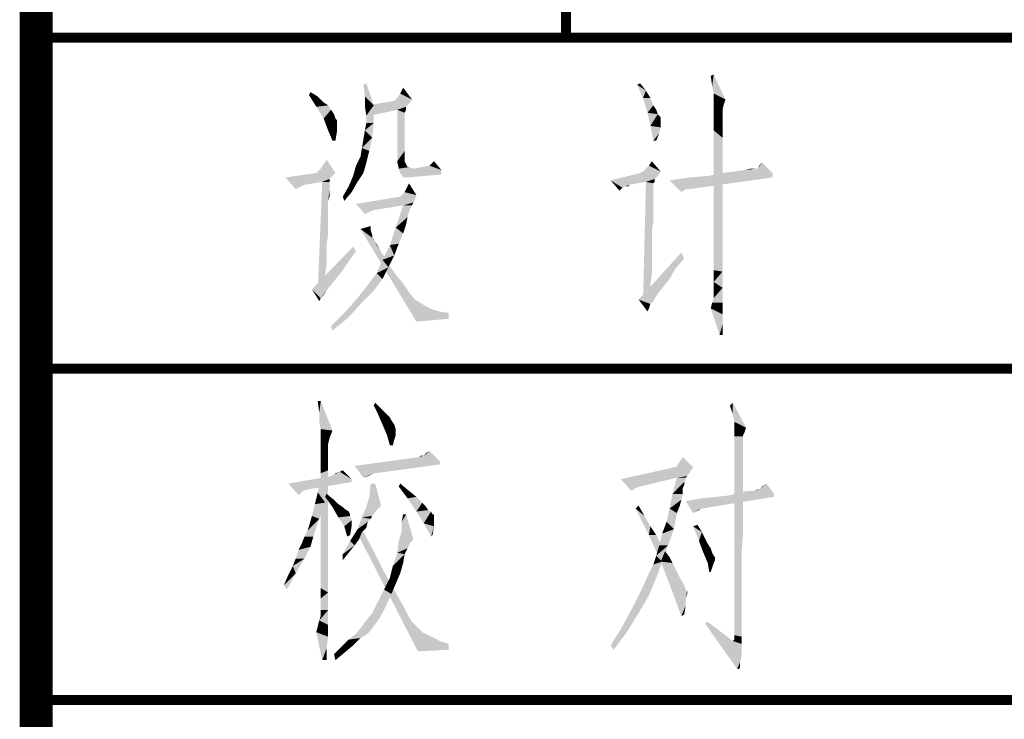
# Model space of a CAD drawing. Header units: millimetres. Extents: x 0 to 840, y 0 to 594.
# Tile 11 of 24: x 470 to 499, y 29 to 51. Entities that reach past the tile are written whole.
import ezdxf

# ---------------------------------------------------------------- set-up
doc = ezdxf.new("R2010")
doc.units = ezdxf.units.MM
doc.header["$LTSCALE"] = 46.2
doc.layers.get('0').update_dxf_attribs({"linetype": 'CONTINUOUS'})
doc.layers.add('C172主面板_DXF_FORMAT', color=7, linetype='CONTINUOUS')

msp = doc.modelspace()

# ---------------------------------------------------------------- linework, layer by layer
at = {"color": 1, "linetype": 'CONTINUOUS'}
for points in [[(490.413, 48.533), (490.369, 48.844), (490.458, 48.889)], [(490.458, 48.311), (490.413, 48.533), (490.458, 48.889)], [(490.458, 48.311), (490.458, 48.889), (490.813, 48.133)], [(479.925, 48.222), (479.88, 48.578), (479.969, 48.622)], [(479.925, 48.222), (479.969, 48.622), (480.191, 47.956)], [(480.991, 48.311), (481.08, 48.489), (481.347, 48.133)], [(488.147, 48.578), (488.236, 48.622), (488.413, 48.4)], [(488.413, 48.4), (488.325, 48.178), (488.147, 48.578)], [(478.236, 48.267), (478.28, 48.356), (478.502, 48.222)], [(478.502, 48.222), (478.458, 47.911), (478.236, 48.267)], [(478.502, 48.222), (478.68, 48.044), (478.458, 47.911)], [(480.191, 47.956), (479.925, 47.911), (479.925, 48.222)], [(481.347, 48.133), (480.858, 48.133), (480.902, 48.178)], [(481.347, 48.133), (480.902, 48.178), (480.991, 48.311)], [(488.325, 48.178), (488.413, 48.4), (488.547, 48.178)], [(488.547, 48.178), (488.458, 47.733), (488.325, 48.178)], [(488.547, 48.178), (488.636, 47.956), (488.458, 47.733)], [(490.813, 48.133), (490.458, 48.133), (490.458, 48.311)], [(478.68, 48.044), (478.813, 47.956), (478.458, 47.911)], [(478.458, 47.911), (478.813, 47.956), (478.902, 47.822)], [(478.902, 47.822), (478.68, 47.556), (478.458, 47.911)], [(479.969, 47.644), (479.925, 47.911), (480.191, 47.956)], [(479.969, 47.422), (479.969, 47.644), (480.191, 47.956)], [(479.969, 47.422), (480.191, 47.956), (480.191, 47.422)], [(481.258, 48), (480.013, 47.956), (480.813, 48.089)], [(480.013, 47.956), (481.258, 48), (481.169, 47.911)], [(481.169, 47.911), (480.102, 47.644), (480.013, 47.956)], [(481.169, 47.911), (480.902, 47.822), (480.102, 47.644)], [(481.347, 48.133), (480.813, 48.089), (480.858, 48.133)], [(480.813, 48.089), (481.347, 48.133), (481.258, 48)], [(480.902, 47.822), (481.169, 47.911), (481.169, 47.822)], [(488.636, 47.956), (488.725, 47.822), (488.458, 47.733)], [(490.813, 48.133), (490.458, 48.044), (490.458, 48.133)], [(490.458, 48.044), (490.813, 48.133), (490.769, 48)], [(490.769, 48), (490.458, 47.956), (490.458, 48.044)], [(490.458, 47.956), (490.769, 48), (490.725, 47.822)], [(490.725, 47.822), (490.458, 47.778), (490.458, 47.956)], [(478.902, 47.822), (478.991, 47.689), (478.68, 47.556)], [(478.68, 47.556), (478.991, 47.689), (479.036, 47.556)], [(480.902, 47.822), (481.169, 47.822), (481.125, 47.733)], [(481.125, 47.733), (480.902, 46.267), (480.902, 47.822)], [(481.125, 47.733), (481.125, 47.689), (480.902, 46.267)], [(481.125, 47.689), (481.125, 47.6), (480.902, 46.267)], [(481.125, 47.6), (481.125, 47.467), (480.902, 46.267)], [(488.458, 47.733), (488.725, 47.822), (488.769, 47.689)], [(488.769, 47.689), (488.547, 47.333), (488.458, 47.733)], [(488.769, 47.689), (488.858, 47.6), (488.547, 47.333)], [(488.858, 47.6), (488.858, 47.511), (488.547, 47.333)], [(490.458, 47.778), (490.725, 47.822), (490.725, 47.733)], [(490.725, 47.733), (490.458, 47.556), (490.458, 47.778)], [(490.725, 47.733), (490.725, 47.6), (490.458, 47.556)], [(490.458, 47.556), (490.725, 47.6), (490.725, 47.333)], [(479.036, 47.556), (478.813, 47.2), (478.68, 47.556)], [(479.036, 47.556), (479.08, 47.511), (478.813, 47.2)], [(479.08, 47.511), (479.08, 47.378), (478.813, 47.2)], [(478.813, 47.2), (479.08, 47.378), (479.08, 47.156)], [(480.191, 47.422), (479.925, 47.2), (479.969, 47.422)], [(479.925, 47.2), (480.191, 47.422), (480.147, 46.978)], [(481.125, 47.467), (481.125, 47.289), (480.902, 46.267)], [(481.125, 47.289), (481.125, 47.111), (480.902, 46.267)], [(488.858, 47.511), (488.858, 47.467), (488.547, 47.333)], [(488.858, 47.467), (488.858, 47.422), (488.547, 47.333)], [(488.547, 47.333), (488.858, 47.422), (488.858, 47.289)], [(488.858, 47.289), (488.636, 46.889), (488.547, 47.333)], [(488.858, 47.289), (488.813, 47.111), (488.636, 46.889)], [(490.725, 47.333), (490.458, 47.2), (490.458, 47.556)], [(490.458, 47.2), (490.725, 47.333), (490.725, 46.978)], [(479.08, 47.156), (478.947, 46.889), (478.813, 47.2)], [(478.947, 46.889), (479.08, 47.156), (479.036, 46.889)], [(480.147, 46.978), (479.88, 46.933), (479.925, 47.2)], [(481.125, 47.111), (481.125, 46.844), (480.902, 46.267)], [(488.636, 46.889), (488.813, 47.111), (488.725, 46.889)], [(490.725, 46.978), (490.458, 46.8), (490.458, 47.2)], [(479.836, 46.667), (479.88, 46.933), (480.147, 46.978)], [(479.836, 46.667), (480.147, 46.978), (480.058, 46.578)], [(481.125, 46.844), (481.125, 46.578), (480.902, 46.267)], [(490.458, 46.8), (490.725, 46.978), (490.725, 46.578)], [(490.725, 46.578), (490.458, 46.311), (490.458, 46.8)], [(479.969, 46.222), (479.658, 46.133), (479.791, 46.4)], [(480.058, 46.578), (479.791, 46.4), (479.836, 46.667)], [(479.791, 46.4), (480.058, 46.578), (479.969, 46.222)], [(480.902, 46.267), (481.125, 46.578), (481.125, 46.267)], [(490.458, 46.311), (490.725, 46.578), (490.725, 46.089)], [(478.591, 46.044), (478.68, 46.178), (478.769, 46.311)], [(478.591, 46.044), (478.769, 46.311), (479.036, 45.911)], [(479.88, 45.911), (479.569, 45.822), (479.658, 46.133)], [(479.658, 46.133), (479.969, 46.222), (479.88, 45.911)], [(481.125, 46.267), (480.947, 46.044), (480.902, 46.267)], [(481.125, 46.267), (481.169, 46.178), (480.947, 46.044)], [(481.169, 46.178), (481.213, 46.089), (480.947, 46.044)], [(482.236, 46), (481.391, 46.044), (481.88, 46.133)], [(481.88, 46.133), (482.013, 46.267), (482.236, 46)], [(488.858, 45.956), (488.413, 46.044), (488.502, 46.133)], [(488.502, 46.133), (488.591, 46.267), (488.858, 45.956)], [(490.725, 46.089), (490.458, 45.733), (490.458, 46.311)], [(491.791, 46.044), (491.836, 46.133), (491.925, 46.222)], [(491.791, 46.044), (491.925, 46.222), (492.236, 45.911)], [(479.036, 45.911), (478.947, 45.822), (477.525, 45.778)], [(479.036, 45.911), (477.525, 45.778), (478.458, 45.911)], [(477.525, 45.778), (478.947, 45.822), (478.858, 45.733)], [(479.036, 45.911), (478.458, 45.911), (478.502, 45.956)], [(479.036, 45.911), (478.502, 45.956), (478.591, 46.044)], [(479.702, 45.644), (479.436, 45.511), (479.569, 45.822)], [(479.569, 45.822), (479.88, 45.911), (479.702, 45.644)], [(481.213, 46.089), (481.258, 46.089), (480.947, 46.044)], [(480.947, 46.044), (481.258, 46.089), (481.391, 46.044)], [(481.391, 46.044), (480.991, 45.911), (480.947, 46.044)], [(481.391, 46.044), (482.236, 46), (480.991, 45.911)], [(480.991, 45.911), (482.236, 46), (482.236, 45.867)], [(482.236, 45.867), (481.08, 45.778), (480.991, 45.911)], [(481.08, 45.778), (482.236, 45.867), (481.213, 45.778)], [(488.769, 45.822), (487.347, 45.689), (488.236, 45.911)], [(488.769, 45.822), (488.68, 45.733), (487.347, 45.689)], [(488.858, 45.956), (488.236, 45.911), (488.325, 45.956)], [(488.236, 45.911), (488.858, 45.956), (488.769, 45.822)], [(488.858, 45.956), (488.325, 45.956), (488.413, 46.044)], [(489.747, 45.778), (490.28, 45.822), (492.236, 45.911)], [(489.747, 45.778), (492.236, 45.911), (492.236, 45.778)], [(492.236, 45.911), (490.28, 45.822), (490.725, 45.911)], [(490.458, 45.733), (490.725, 46.089), (490.725, 45.467)], [(490.725, 45.911), (491.08, 45.956), (491.791, 46.044)], [(492.236, 45.911), (490.725, 45.911), (491.791, 46.044)], [(491.08, 45.956), (491.391, 46), (491.791, 46.044)], [(491.747, 46.044), (491.791, 46.044), (491.391, 46)], [(491.747, 46.044), (491.391, 46), (491.569, 46.044)], [(477.525, 45.778), (478.858, 45.733), (478.102, 45.556)], [(477.525, 45.778), (478.102, 45.556), (478.013, 45.511)], [(478.013, 45.511), (477.836, 45.422), (477.525, 45.778)], [(478.858, 45.733), (478.636, 45.644), (478.102, 45.556)], [(478.858, 45.644), (478.858, 45.556), (478.502, 42.356)], [(478.858, 45.644), (478.502, 42.356), (478.636, 45.644)], [(478.858, 45.556), (478.858, 45.511), (478.502, 42.356)], [(478.858, 45.511), (478.858, 45.467), (478.502, 42.356)], [(478.636, 45.644), (478.858, 45.733), (478.858, 45.644)], [(479.525, 45.333), (479.258, 45.2), (479.436, 45.511)], [(479.436, 45.511), (479.702, 45.644), (479.525, 45.333)], [(481.169, 45.422), (481.258, 45.6), (481.48, 45.244)], [(488.413, 45.644), (487.347, 45.689), (488.68, 45.733)], [(487.347, 45.689), (488.413, 45.644), (487.925, 45.556)], [(487.347, 45.689), (487.925, 45.556), (487.791, 45.511)], [(487.347, 45.689), (487.791, 45.511), (487.702, 45.467)], [(487.702, 45.467), (487.613, 45.378), (487.347, 45.689)], [(487.791, 45.511), (487.925, 45.556), (487.88, 45.511)], [(488.636, 45.6), (488.325, 42.044), (488.413, 45.644)], [(488.636, 45.6), (488.636, 45.556), (488.325, 42.044)], [(488.636, 45.556), (488.636, 45.511), (488.325, 42.044)], [(488.636, 45.511), (488.636, 45.467), (488.325, 42.044)], [(488.413, 45.644), (488.68, 45.733), (488.68, 45.644)], [(488.413, 45.644), (488.68, 45.644), (488.636, 45.6)], [(492.236, 45.778), (489.125, 45.689), (489.747, 45.778)], [(489.613, 45.422), (489.125, 45.689), (492.236, 45.778)], [(489.613, 45.422), (489.48, 45.333), (489.125, 45.689)], [(489.613, 45.422), (492.236, 45.778), (489.702, 45.422)], [(490.725, 45.467), (490.458, 45.067), (490.458, 45.733)], [(478.858, 45.467), (478.813, 45.067), (478.502, 42.356)], [(478.858, 45.467), (478.858, 45.378), (478.813, 45.067)], [(478.858, 45.378), (478.858, 45.289), (478.813, 45.067)], [(478.858, 45.289), (478.858, 45.2), (478.813, 45.067)], [(479.258, 45.2), (479.525, 45.333), (479.302, 45.067)], [(481.436, 45.111), (479.658, 44.978), (480.991, 45.2)], [(481.48, 45.244), (480.991, 45.2), (481.036, 45.244)], [(480.991, 45.2), (481.48, 45.244), (481.436, 45.111)], [(481.48, 45.244), (481.036, 45.244), (481.125, 45.333)], [(481.48, 45.244), (481.125, 45.333), (481.169, 45.422)], [(488.636, 45.467), (488.636, 45.333), (488.325, 42.044)], [(488.636, 45.333), (488.636, 45.2), (488.325, 42.044)], [(488.636, 45.2), (488.636, 45.067), (488.325, 42.044)], [(490.458, 45.067), (490.725, 45.467), (490.725, 44.8)], [(478.813, 45.067), (478.813, 44.889), (478.502, 42.356)], [(481.436, 45.111), (481.391, 45.022), (479.658, 44.978)], [(481.08, 44.933), (479.658, 44.978), (481.391, 45.022)], [(479.658, 44.978), (481.08, 44.933), (480.236, 44.8)], [(479.658, 44.978), (480.236, 44.8), (480.102, 44.756)], [(480.102, 44.756), (479.925, 44.667), (479.658, 44.978)], [(481.347, 44.933), (481.302, 44.844), (480.858, 44.267)], [(481.347, 44.933), (480.858, 44.267), (481.08, 44.933)], [(481.08, 44.933), (481.391, 45.022), (481.347, 44.933)], [(488.636, 45.067), (488.636, 44.889), (488.325, 42.044)], [(490.725, 44.8), (490.458, 44.444), (490.458, 45.067)], [(478.813, 44.889), (478.813, 44.711), (478.502, 42.356)], [(478.813, 44.711), (478.813, 44.489), (478.502, 42.356)], [(481.302, 44.844), (481.258, 44.756), (480.858, 44.267)], [(481.258, 44.756), (481.213, 44.578), (480.858, 44.267)], [(488.636, 44.889), (488.636, 44.667), (488.325, 42.044)], [(488.636, 44.667), (488.591, 44.178), (488.325, 42.044)], [(488.636, 44.667), (488.636, 44.444), (488.591, 44.178)], [(490.458, 44.444), (490.725, 44.8), (490.725, 44.133)], [(478.813, 44.489), (478.813, 44.267), (478.502, 42.356)], [(479.791, 44.222), (480.102, 44.311), (480.102, 44.178)], [(481.213, 44.578), (481.169, 44.356), (480.858, 44.267)], [(480.858, 44.267), (481.169, 44.356), (481.08, 44.089)], [(490.725, 44.133), (490.458, 43.867), (490.458, 44.444)], [(478.813, 44.267), (478.813, 44.044), (478.502, 42.356)], [(478.813, 44.044), (478.769, 43.778), (478.502, 42.356)], [(479.791, 44.222), (480.102, 44.178), (480.147, 43.956)], [(480.147, 43.956), (481.48, 41.422), (479.791, 44.222)], [(480.102, 44.178), (480.147, 44.044), (480.147, 43.956)], [(481.08, 44.089), (480.68, 43.733), (480.858, 44.267)], [(481.08, 44.089), (480.947, 43.778), (480.68, 43.733)], [(488.591, 44.178), (488.591, 43.911), (488.325, 42.044)], [(490.458, 43.867), (490.725, 44.133), (490.725, 43.511)], [(478.769, 43.778), (478.769, 43.467), (478.502, 42.356)], [(480.147, 43.956), (480.191, 43.911), (480.236, 43.822)], [(480.147, 43.956), (480.236, 43.822), (481.48, 41.422)], [(480.236, 43.822), (480.28, 43.778), (480.325, 43.689)], [(480.236, 43.822), (480.325, 43.689), (480.369, 43.6)], [(480.236, 43.822), (480.369, 43.6), (481.48, 41.422)], [(480.813, 43.422), (480.458, 43.289), (480.68, 43.733)], [(480.68, 43.733), (480.947, 43.778), (480.813, 43.422)], [(488.591, 43.911), (488.591, 43.6), (488.325, 42.044)], [(490.725, 43.511), (490.458, 43.378), (490.458, 43.867)], [(479.658, 43.556), (478.325, 42.4), (479.569, 43.689)], [(479.658, 43.556), (479.436, 43.244), (478.325, 42.4)], [(478.769, 43.467), (478.769, 43.156), (478.502, 42.356)], [(480.369, 43.6), (480.458, 43.467), (481.48, 41.422)], [(480.458, 43.467), (480.547, 43.333), (481.48, 41.422)], [(480.458, 43.289), (480.813, 43.422), (480.636, 43.067)], [(489.569, 43.333), (488.191, 42.089), (489.48, 43.511)], [(488.591, 43.6), (488.591, 43.244), (488.325, 42.044)], [(490.458, 42.978), (490.458, 43.378), (490.725, 43.511)], [(490.458, 42.978), (490.725, 43.511), (490.725, 42.933)], [(479.436, 43.244), (479.258, 42.978), (478.325, 42.4)], [(478.769, 43.156), (478.725, 42.844), (478.502, 42.356)], [(480.636, 43.067), (480.28, 42.889), (480.458, 43.289)], [(480.547, 43.333), (480.636, 43.156), (481.48, 41.422)], [(480.636, 43.156), (480.858, 42.844), (481.48, 41.422)], [(489.569, 43.333), (489.302, 43.022), (488.191, 42.089)], [(488.591, 43.244), (488.591, 42.889), (488.325, 42.044)], [(479.258, 42.978), (479.08, 42.756), (478.325, 42.4)], [(478.725, 42.844), (478.725, 42.489), (478.502, 42.356)], [(480.458, 42.711), (480.013, 42.533), (480.28, 42.889)], [(480.28, 42.889), (480.636, 43.067), (480.458, 42.711)], [(480.858, 42.844), (481.08, 42.578), (481.48, 41.422)], [(489.302, 43.022), (489.125, 42.711), (488.191, 42.089)], [(488.591, 42.889), (488.547, 42.533), (488.325, 42.044)], [(490.725, 42.933), (490.458, 42.622), (490.458, 42.978)], [(490.458, 42.622), (490.725, 42.933), (490.725, 42.444)], [(479.08, 42.756), (478.902, 42.533), (478.325, 42.4)], [(478.325, 42.4), (478.902, 42.533), (478.769, 42.356)], [(480.191, 42.356), (479.702, 42.133), (480.013, 42.533)], [(480.013, 42.533), (480.458, 42.711), (480.191, 42.356)], [(481.08, 42.578), (481.258, 42.311), (481.48, 41.422)], [(489.125, 42.711), (488.947, 42.489), (488.191, 42.089)], [(488.547, 42.533), (488.547, 42.089), (488.325, 42.044)], [(490.725, 42.444), (490.458, 42.4), (490.458, 42.622)], [(478.325, 42.4), (478.769, 42.356), (478.591, 42.133)], [(478.591, 42.133), (478.547, 42.044), (478.325, 42.4)], [(478.769, 42.356), (478.68, 42.222), (478.591, 42.133)], [(479.702, 42.133), (480.191, 42.356), (479.836, 42)], [(481.258, 42.311), (481.436, 42.089), (481.48, 41.422)], [(488.947, 42.489), (488.769, 42.267), (488.191, 42.089)], [(488.191, 42.089), (488.769, 42.267), (488.636, 42.044)], [(490.413, 42), (490.458, 42.133), (490.725, 42.444)], [(490.413, 42), (490.725, 42.444), (490.725, 42)], [(490.458, 42.222), (490.458, 42.4), (490.725, 42.444)], [(490.458, 42.133), (490.458, 42.222), (490.725, 42.444)], [(479.836, 42), (479.347, 41.733), (479.702, 42.133)], [(479.347, 41.733), (479.836, 42), (479.436, 41.556)], [(481.436, 42.089), (481.658, 41.956), (481.48, 41.422)], [(481.658, 41.956), (481.88, 41.822), (481.48, 41.422)], [(488.191, 42.089), (488.636, 42.044), (488.547, 41.956)], [(488.547, 41.956), (488.458, 41.733), (488.191, 42.089)], [(488.547, 41.956), (488.502, 41.822), (488.458, 41.733)], [(490.725, 42), (490.369, 41.822), (490.413, 42)], [(490.369, 41.822), (490.725, 42), (490.725, 41.644)], [(479.436, 41.556), (478.902, 41.289), (479.347, 41.733)], [(481.88, 41.822), (482.147, 41.733), (481.48, 41.422)], [(482.147, 41.733), (482.458, 41.689), (481.48, 41.422)], [(482.458, 41.689), (482.458, 41.511), (481.48, 41.422)], [(490.725, 41.644), (490.636, 41.022), (490.369, 41.822)], [(490.725, 41.644), (490.725, 41.333), (490.636, 41.022)], [(478.902, 41.289), (479.436, 41.556), (478.947, 41.156)], [(490.636, 41.022), (490.725, 41.333), (490.725, 41.022)], [(478.591, 39.022), (478.547, 38.667), (478.502, 39.022)], [(478.547, 38.4), (478.547, 38.667), (478.591, 39.022)], [(478.591, 38.178), (478.547, 38.4), (478.591, 39.022)], [(478.591, 38.178), (478.591, 39.022), (478.947, 38.133)], [(480.191, 38.889), (480.236, 38.978), (480.414, 38.8)], [(491.036, 38.622), (490.947, 38.889), (491.036, 38.978)], [(491.08, 38.4), (491.036, 38.622), (491.036, 38.978)], [(491.08, 38.4), (491.036, 38.978), (491.436, 38.222)], [(480.414, 38.8), (480.325, 38.622), (480.191, 38.889)], [(480.414, 38.8), (480.547, 38.667), (480.325, 38.622)], [(480.325, 38.622), (480.547, 38.667), (480.68, 38.533)], [(480.68, 38.533), (480.458, 38.311), (480.325, 38.622)], [(480.68, 38.533), (480.725, 38.444), (480.458, 38.311)], [(480.458, 38.311), (480.725, 38.444), (480.814, 38.311)], [(491.436, 38.222), (491.08, 38.178), (491.08, 38.4)], [(478.947, 38.133), (478.591, 38), (478.591, 38.178)], [(478.591, 37.911), (478.591, 38), (478.947, 38.133)], [(478.591, 37.911), (478.947, 38.133), (478.858, 37.911)], [(480.814, 38.311), (480.591, 38), (480.458, 38.311)], [(480.814, 38.311), (480.858, 38.178), (480.591, 38)], [(480.858, 38.178), (480.858, 38.133), (480.591, 38)], [(480.591, 38), (480.858, 38.133), (480.858, 38)], [(491.08, 38.178), (491.436, 38.222), (491.391, 38.089)], [(491.391, 38.089), (491.08, 37.956), (491.08, 38.178)], [(491.391, 38.089), (491.347, 38), (491.08, 37.956)], [(478.858, 37.911), (478.591, 37.778), (478.591, 37.911)], [(478.591, 37.778), (478.858, 37.911), (478.814, 37.733)], [(478.814, 37.733), (478.591, 37.511), (478.591, 37.778)], [(480.858, 38), (480.68, 37.689), (480.591, 38)], [(480.858, 38), (480.814, 37.867), (480.68, 37.689)], [(480.68, 37.689), (480.814, 37.867), (480.769, 37.689)], [(491.08, 37.956), (491.347, 38), (491.347, 37.956)], [(491.347, 37.956), (491.347, 37.867), (491.08, 32.222)], [(491.347, 37.956), (491.08, 32.222), (491.08, 37.956)], [(491.347, 37.867), (491.347, 37.733), (491.08, 32.222)], [(478.814, 37.733), (478.814, 37.644), (478.591, 37.511)], [(478.591, 37.511), (478.814, 37.644), (478.814, 37.467)], [(478.814, 37.467), (478.591, 37.2), (478.591, 37.511)], [(478.814, 37.467), (478.814, 37.244), (478.591, 37.2)], [(481.702, 37.378), (481.791, 37.467), (481.88, 37.511)], [(481.702, 37.378), (481.88, 37.511), (482.191, 37.2)], [(491.347, 37.733), (491.347, 37.556), (491.08, 32.222)], [(491.347, 37.556), (491.347, 37.333), (491.08, 32.222)], [(478.591, 37.2), (478.814, 37.244), (478.814, 36.933)], [(478.814, 36.933), (478.591, 36.844), (478.591, 37.2)], [(482.191, 37.2), (479.614, 37.067), (481.569, 37.333)], [(482.191, 37.2), (482.191, 37.111), (479.614, 37.067)], [(481.702, 37.378), (481.569, 37.333), (481.614, 37.378)], [(482.191, 37.2), (481.569, 37.333), (481.702, 37.378)], [(489.347, 37.067), (489.436, 37.2), (489.525, 37.333)], [(489.347, 37.067), (489.525, 37.333), (489.836, 37.022)], [(491.347, 37.333), (491.347, 37.067), (491.08, 32.222)], [(478.591, 36.844), (478.814, 36.933), (478.814, 36.533)], [(478.991, 36.8), (479.036, 36.844), (479.169, 36.889)], [(479.525, 36.667), (478.991, 36.8), (479.169, 36.889)], [(479.169, 36.889), (479.258, 36.933), (479.525, 36.667)], [(480.191, 36.844), (479.614, 37.067), (482.191, 37.111)], [(480.191, 36.844), (479.88, 36.711), (479.614, 37.067)], [(480.191, 36.844), (482.191, 37.111), (480.236, 36.844)], [(489.836, 37.022), (489.747, 36.889), (487.658, 36.667)], [(489.302, 37.022), (489.836, 37.022), (487.658, 36.667)], [(489.302, 37.022), (487.658, 36.667), (489.258, 37.022)], [(489.747, 36.889), (489.658, 36.756), (487.658, 36.667)], [(489.836, 37.022), (489.302, 37.022), (489.347, 37.067)], [(491.347, 37.067), (491.347, 36.756), (491.08, 32.222)], [(479.525, 36.667), (477.614, 36.533), (478.902, 36.756)], [(479.525, 36.667), (479.525, 36.578), (477.614, 36.533)], [(477.614, 36.533), (479.525, 36.578), (478.191, 36.356)], [(478.502, 36.267), (478.591, 36.667), (478.725, 35.956)], [(478.814, 36.533), (478.591, 36.4), (478.591, 36.844)], [(479.525, 36.667), (478.902, 36.756), (478.991, 36.8)], [(480.191, 36.844), (480.102, 36.8), (479.88, 36.711)], [(480.102, 36.8), (480.014, 36.756), (479.88, 36.711)], [(489.658, 36.756), (489.347, 36.711), (487.658, 36.667)], [(487.658, 36.667), (489.347, 36.711), (488.236, 36.444)], [(487.658, 36.667), (488.236, 36.444), (488.102, 36.4)], [(488.102, 36.4), (487.969, 36.311), (487.658, 36.667)], [(489.614, 36.711), (489.614, 36.667), (489.214, 36.222)], [(489.614, 36.711), (489.214, 36.222), (489.347, 36.711)], [(489.614, 36.667), (489.614, 36.622), (489.214, 36.222)], [(489.614, 36.622), (489.569, 36.578), (489.214, 36.222)], [(489.569, 36.578), (489.569, 36.489), (489.214, 36.222)], [(489.347, 36.711), (489.658, 36.756), (489.614, 36.711)], [(491.347, 36.756), (491.347, 36.4), (491.08, 32.222)], [(477.614, 36.533), (478.191, 36.356), (478.058, 36.311)], [(478.058, 36.311), (477.925, 36.178), (477.614, 36.533)], [(478.591, 36.4), (478.814, 36.533), (478.814, 36.089)], [(478.814, 36.089), (478.591, 35.867), (478.591, 36.4)], [(480.236, 36.533), (480.058, 36.133), (480.102, 36.533)], [(480.058, 36.133), (480.236, 36.533), (480.414, 35.867)], [(480.947, 36.444), (480.991, 36.533), (481.258, 36.311)], [(481.258, 36.311), (481.214, 36.089), (480.947, 36.444)], [(481.258, 36.311), (481.48, 36.133), (481.214, 36.089)], [(489.569, 36.489), (489.525, 36.4), (489.214, 36.222)], [(489.214, 36.222), (489.525, 36.4), (489.525, 36.222)], [(491.347, 36.4), (491.347, 36), (491.08, 32.222)], [(491.658, 36.311), (491.258, 36.267), (491.48, 36.311)], [(492.28, 36.222), (491.258, 36.267), (491.658, 36.311)], [(491.836, 36.356), (491.658, 36.311), (491.791, 36.356)], [(492.28, 36.222), (491.658, 36.311), (491.836, 36.356)], [(491.836, 36.356), (491.925, 36.444), (492.058, 36.533)], [(491.836, 36.356), (492.058, 36.533), (492.28, 36.222)], [(478.725, 35.956), (478.414, 35.911), (478.502, 36.267)], [(478.591, 35.867), (478.814, 36.089), (478.814, 35.556)], [(478.725, 36.133), (478.769, 36.222), (478.991, 36.044)], [(478.991, 36.044), (478.947, 35.822), (478.725, 36.133)], [(478.991, 36.044), (479.125, 35.911), (478.947, 35.822)], [(480.414, 35.867), (479.969, 35.822), (480.058, 36.133)], [(481.214, 36.089), (481.48, 36.133), (481.658, 35.956)], [(481.658, 35.956), (481.48, 35.689), (481.214, 36.089)], [(489.525, 36.222), (489.48, 36.044), (489.125, 35.778)], [(489.525, 36.222), (489.125, 35.778), (489.214, 36.222)], [(489.48, 36.044), (489.436, 35.867), (489.125, 35.778)], [(489.614, 36), (490.102, 36.089), (492.28, 36.133)], [(490.058, 35.778), (489.614, 36), (492.28, 36.133)], [(490.058, 35.778), (489.836, 35.644), (489.614, 36)], [(490.058, 35.778), (492.28, 36.133), (490.102, 35.778)], [(492.28, 36.133), (490.102, 36.089), (490.547, 36.133)], [(490.547, 36.133), (490.947, 36.178), (492.28, 36.222)], [(490.547, 36.133), (492.28, 36.222), (492.28, 36.133)], [(492.28, 36.222), (490.947, 36.178), (491.258, 36.267)], [(491.347, 36), (491.347, 35.556), (491.08, 32.222)], [(478.325, 35.556), (478.414, 35.911), (478.725, 35.956)], [(478.325, 35.556), (478.725, 35.956), (478.547, 35.467)], [(478.814, 35.556), (478.591, 35.289), (478.591, 35.867)], [(478.947, 35.822), (479.125, 35.911), (479.258, 35.822)], [(479.258, 35.822), (479.125, 35.511), (478.947, 35.822)], [(479.258, 35.822), (479.302, 35.778), (479.125, 35.511)], [(479.302, 35.778), (479.436, 35.689), (479.125, 35.511)], [(479.436, 35.689), (479.48, 35.6), (479.125, 35.511)], [(480.28, 35.733), (479.836, 35.511), (479.969, 35.822)], [(480.28, 35.733), (480.147, 35.556), (479.836, 35.511)], [(479.969, 35.822), (480.414, 35.867), (480.28, 35.733)], [(481.658, 35.956), (481.747, 35.867), (481.48, 35.689)], [(481.747, 35.867), (481.836, 35.733), (481.48, 35.689)], [(481.48, 35.689), (481.836, 35.733), (481.925, 35.689)], [(481.925, 35.689), (481.702, 35.333), (481.48, 35.689)], [(481.925, 35.689), (481.969, 35.6), (481.702, 35.333)], [(488.102, 35.778), (488.191, 35.867), (488.369, 35.556)], [(488.369, 35.556), (488.502, 34.978), (488.102, 35.778)], [(489.347, 35.644), (489.036, 35.378), (489.125, 35.778)], [(489.125, 35.778), (489.436, 35.867), (489.347, 35.644)], [(490.058, 35.778), (490.014, 35.733), (489.836, 35.644)], [(490.014, 35.733), (489.925, 35.689), (489.836, 35.644)], [(478.102, 34.933), (478.191, 35.111), (478.547, 35.467)], [(478.102, 34.933), (478.547, 35.467), (478.369, 34.933)], [(478.191, 35.111), (478.236, 35.244), (478.547, 35.467)], [(478.547, 35.467), (478.236, 35.244), (478.325, 35.556)], [(478.591, 35.289), (478.814, 35.556), (478.814, 34.978)], [(479.48, 35.6), (479.48, 35.556), (479.125, 35.511)], [(479.125, 35.511), (479.48, 35.556), (479.525, 35.422)], [(479.525, 35.422), (479.302, 35.244), (479.125, 35.511)], [(479.302, 35.244), (479.525, 35.422), (479.525, 35.244)], [(480.102, 35.467), (479.702, 35.156), (479.836, 35.511)], [(480.102, 35.467), (480.014, 35.378), (479.702, 35.156)], [(479.836, 35.511), (480.147, 35.556), (480.102, 35.467)], [(481.169, 35.6), (481.036, 35.378), (481.08, 35.6)], [(481.036, 35.111), (481.036, 35.378), (481.169, 35.6)], [(481.036, 35.111), (481.169, 35.6), (481.391, 34.844)], [(482.014, 35.6), (482.014, 35.511), (481.702, 35.333)], [(481.969, 35.6), (482.014, 35.6), (481.702, 35.333)], [(482.014, 35.511), (482.014, 35.422), (481.702, 35.333)], [(481.702, 35.333), (482.014, 35.422), (482.014, 35.244)], [(488.369, 35.556), (488.547, 35.244), (488.502, 34.978)], [(489.036, 35.378), (489.347, 35.644), (489.258, 35.156)], [(491.347, 35.556), (491.347, 35.022), (491.08, 32.222)], [(478.814, 34.978), (478.591, 34.711), (478.591, 35.289)], [(479.525, 35.244), (479.391, 34.933), (479.302, 35.244)], [(479.525, 35.244), (479.48, 34.978), (479.391, 34.933)], [(479.836, 35.067), (479.48, 34.8), (479.702, 35.156)], [(480.014, 35.378), (479.969, 35.2), (479.702, 35.156)], [(479.702, 35.156), (479.969, 35.2), (479.836, 35.067)], [(479.747, 34.933), (479.836, 35.156), (480.147, 34.578)], [(481.391, 34.844), (480.947, 34.8), (481.036, 35.111)], [(482.014, 35.244), (481.925, 34.933), (481.702, 35.333)], [(482.014, 35.244), (481.969, 34.978), (481.925, 34.933)], [(488.502, 34.978), (488.547, 35.244), (488.725, 34.978)], [(488.814, 34.667), (488.902, 35.022), (489.258, 35.156)], [(488.814, 34.667), (489.258, 35.156), (489.08, 34.667)], [(489.258, 35.156), (488.902, 35.022), (489.036, 35.378)], [(489.836, 35.244), (489.969, 35.289), (490.102, 35.067)], [(490.102, 35.067), (490.014, 34.8), (489.836, 35.244)], [(478.369, 34.933), (478.014, 34.711), (478.102, 34.933)], [(478.014, 34.711), (478.369, 34.933), (478.28, 34.622)], [(478.591, 34.711), (478.814, 34.978), (478.814, 34.356)], [(479.614, 34.667), (479.258, 34.4), (479.48, 34.8)], [(479.836, 35.067), (479.747, 34.844), (479.48, 34.8)], [(479.48, 34.8), (479.747, 34.844), (479.614, 34.667)], [(480.147, 34.578), (481.525, 31.467), (479.747, 34.933)], [(481.302, 34.756), (480.902, 34.444), (480.947, 34.8)], [(480.947, 34.8), (481.391, 34.844), (481.302, 34.756)], [(488.725, 34.978), (488.858, 34.178), (488.502, 34.978)], [(488.725, 34.978), (488.858, 34.711), (488.858, 34.178)], [(490.102, 35.067), (490.191, 34.889), (490.014, 34.8)], [(490.014, 34.8), (490.191, 34.889), (490.28, 34.711)], [(490.28, 34.711), (490.147, 34.444), (490.014, 34.8)], [(491.347, 35.022), (491.302, 34.489), (491.08, 32.222)], [(477.836, 34.267), (477.925, 34.533), (478.28, 34.622)], [(477.836, 34.267), (478.28, 34.622), (478.102, 34.267)], [(478.28, 34.622), (477.925, 34.533), (478.014, 34.711)], [(478.814, 34.356), (478.591, 34.178), (478.591, 34.711)], [(479.614, 34.667), (479.436, 34.444), (479.258, 34.4)], [(480.147, 34.578), (480.414, 34.044), (481.525, 31.467)], [(481.302, 34.756), (481.214, 34.578), (480.902, 34.444)], [(480.902, 34.444), (481.214, 34.578), (481.125, 34.4)], [(489.08, 34.667), (488.725, 34.356), (488.814, 34.667)], [(488.725, 34.356), (489.08, 34.667), (488.902, 34.178)], [(488.858, 34.711), (488.991, 34.489), (488.858, 34.178)], [(490.28, 34.711), (490.369, 34.578), (490.147, 34.444)], [(490.147, 34.444), (490.369, 34.578), (490.414, 34.444)], [(478.102, 34.267), (477.747, 34.044), (477.836, 34.267)], [(477.747, 34.044), (478.102, 34.267), (477.836, 33.822)], [(478.591, 34.178), (478.814, 34.356), (478.814, 33.778)], [(479.258, 34.4), (479.436, 34.444), (479.258, 34.222)], [(481.125, 34.4), (480.769, 34.044), (480.902, 34.444)], [(481.125, 34.4), (481.08, 34.133), (480.769, 34.044)], [(488.902, 34.178), (488.636, 34.089), (488.725, 34.356)], [(488.991, 34.489), (489.125, 34.311), (488.858, 34.178)], [(488.858, 34.178), (489.125, 34.311), (489.214, 34.133)], [(490.414, 34.444), (490.28, 34.133), (490.147, 34.444)], [(490.414, 34.444), (490.458, 34.356), (490.28, 34.133)], [(490.458, 34.356), (490.502, 34.311), (490.28, 34.133)], [(490.502, 34.311), (490.502, 34.267), (490.28, 34.133)], [(490.502, 34.267), (490.502, 34.222), (490.28, 34.133)], [(490.28, 34.133), (490.502, 34.222), (490.458, 34.133)], [(491.302, 34.489), (491.302, 33.911), (491.08, 32.222)], [(477.836, 33.822), (477.614, 33.778), (477.747, 34.044)], [(478.814, 33.778), (478.591, 33.733), (478.591, 34.178)], [(480.414, 34.044), (480.68, 33.556), (481.525, 31.467)], [(480.991, 33.822), (480.68, 33.689), (480.769, 34.044)], [(480.769, 34.044), (481.08, 34.133), (480.991, 33.822)], [(488.502, 33.822), (488.636, 34.089), (488.902, 34.178)], [(488.502, 33.822), (488.902, 34.178), (488.725, 33.689)], [(489.214, 34.133), (489.169, 33.378), (488.858, 34.178)], [(489.214, 34.133), (489.302, 33.956), (489.169, 33.378)], [(489.302, 33.956), (489.436, 33.689), (489.169, 33.378)], [(490.458, 34.133), (490.325, 33.867), (490.28, 34.133)], [(490.458, 34.133), (490.414, 34), (490.325, 33.867)], [(490.325, 33.867), (490.414, 34), (490.369, 33.867)], [(491.302, 33.911), (491.302, 33.244), (491.08, 32.222)], [(477.48, 33.467), (477.614, 33.778), (477.836, 33.822)], [(477.48, 33.467), (477.836, 33.822), (477.569, 33.333)], [(478.591, 33.378), (478.591, 33.733), (478.814, 33.778)], [(478.591, 33.378), (478.814, 33.778), (478.814, 33.244)], [(480.858, 33.511), (480.502, 33.333), (480.68, 33.689)], [(480.68, 33.689), (480.991, 33.822), (480.858, 33.511)], [(488.725, 33.689), (488.28, 33.333), (488.502, 33.822)], [(488.28, 33.333), (488.725, 33.689), (488.502, 33.156)], [(489.436, 33.689), (489.569, 33.467), (489.169, 33.378)], [(478.814, 33.244), (478.591, 33.067), (478.591, 33.378)], [(480.725, 33.2), (480.325, 32.978), (480.502, 33.333)], [(480.502, 33.333), (480.858, 33.511), (480.725, 33.2)], [(480.68, 33.556), (480.902, 33.156), (481.525, 31.467)], [(488.502, 33.156), (488.014, 32.8), (488.28, 33.333)], [(489.169, 33.378), (489.569, 33.467), (489.614, 33.333)], [(489.614, 33.333), (489.48, 32.533), (489.169, 33.378)], [(489.614, 33.333), (489.658, 33.289), (489.48, 32.533)], [(478.591, 32.844), (478.591, 33.067), (478.814, 33.244)], [(478.591, 32.711), (478.591, 32.844), (478.814, 33.244)], [(478.591, 32.711), (478.814, 33.244), (478.814, 32.711)], [(480.236, 32.8), (480.325, 32.978), (480.725, 33.2)], [(480.236, 32.8), (480.725, 33.2), (480.547, 32.8)], [(480.902, 33.156), (481.08, 32.844), (481.525, 31.467)], [(488.014, 32.8), (488.502, 33.156), (488.191, 32.622)], [(489.658, 33.289), (489.614, 33.067), (489.48, 32.533)], [(489.614, 33.067), (489.614, 32.844), (489.48, 32.533)], [(489.658, 33.289), (489.658, 33.2), (489.614, 33.067)], [(491.302, 33.244), (491.302, 32.578), (491.08, 32.222)], [(478.547, 32.4), (478.591, 32.533), (478.814, 32.711)], [(478.547, 32.4), (478.814, 32.711), (478.814, 32.267)], [(478.814, 32.711), (478.591, 32.622), (478.591, 32.711)], [(478.591, 32.533), (478.591, 32.622), (478.814, 32.711)], [(480.547, 32.8), (480.147, 32.622), (480.236, 32.8)], [(480.147, 32.622), (480.547, 32.8), (480.458, 32.622)], [(481.08, 32.844), (481.214, 32.578), (481.525, 31.467)], [(488.191, 32.622), (487.702, 32.222), (488.014, 32.8)], [(489.614, 32.844), (489.569, 32.578), (489.48, 32.533)], [(480.458, 32.622), (479.969, 32.4), (480.147, 32.622)], [(479.969, 32.4), (480.458, 32.622), (480.325, 32.4)], [(481.214, 32.578), (481.347, 32.356), (481.525, 31.467)], [(487.702, 32.222), (488.191, 32.622), (487.836, 32.044)], [(491.08, 32.044), (491.08, 32.222), (491.302, 32.578)], [(491.08, 31.956), (491.08, 32.044), (491.302, 32.578)], [(491.08, 31.956), (491.302, 32.578), (491.302, 31.911)], [(478.458, 32.044), (478.502, 32.222), (478.814, 32.267)], [(478.458, 32.044), (478.814, 32.267), (478.814, 31.911)], [(478.814, 32.267), (478.502, 32.222), (478.547, 32.4)], [(480.191, 32.222), (479.658, 32), (479.836, 32.222)], [(479.658, 32), (480.191, 32.222), (480.014, 32)], [(480.325, 32.4), (479.836, 32.222), (479.969, 32.4)], [(479.836, 32.222), (480.325, 32.4), (480.191, 32.222)], [(481.347, 32.356), (481.48, 32.222), (481.525, 31.467)], [(481.48, 32.222), (481.658, 32.044), (481.525, 31.467)], [(487.836, 32.044), (487.347, 31.644), (487.702, 32.222)], [(490.191, 32.311), (490.28, 32.356), (491.036, 31.778)], [(491.036, 31.778), (491.169, 30.933), (490.191, 32.311)], [(478.814, 31.911), (478.636, 31.2), (478.458, 32.044)], [(478.814, 31.911), (478.769, 31.556), (478.636, 31.2)], [(479.569, 31.644), (479.214, 31.6), (479.436, 31.822)], [(480.014, 32), (479.791, 31.867), (479.436, 31.822)], [(480.014, 32), (479.436, 31.822), (479.658, 32)], [(479.436, 31.822), (479.791, 31.867), (479.569, 31.644)], [(481.658, 32.044), (481.925, 31.911), (481.525, 31.467)], [(481.925, 31.911), (482.191, 31.778), (481.525, 31.467)], [(487.347, 31.644), (487.836, 32.044), (487.436, 31.511)], [(491.036, 31.778), (491.08, 31.822), (491.302, 31.911)], [(491.036, 31.778), (491.302, 31.911), (491.302, 31.689)], [(491.302, 31.911), (491.08, 31.822), (491.08, 31.956)], [(478.636, 31.2), (478.769, 31.556), (478.769, 31.2)], [(479.302, 31.422), (478.991, 31.378), (479.214, 31.6)], [(479.214, 31.6), (479.569, 31.644), (479.302, 31.422)], [(482.191, 31.778), (482.458, 31.689), (481.525, 31.467)], [(482.458, 31.689), (482.458, 31.511), (481.525, 31.467)], [(491.036, 31.778), (491.302, 31.689), (491.169, 30.933)], [(491.302, 31.689), (491.302, 31.467), (491.169, 30.933)], [(478.991, 31.378), (479.302, 31.422), (479.036, 31.2)], [(491.302, 31.467), (491.302, 31.333), (491.169, 30.933)], [(491.302, 31.333), (491.258, 31.156), (491.169, 30.933)], [(491.258, 31.156), (491.258, 31.067), (491.169, 30.933)], [(491.258, 31.067), (491.258, 30.978), (491.169, 30.933)], [(491.169, 30.933), (491.258, 30.978), (491.214, 30.933)]]:
    msp.add_solid(points, dxfattribs=at)
at = {"layer": 'C172主面板_DXF_FORMAT', "color": 7, "linetype": 'CONTINUOUS', "const_width": 1}
msp.add_lwpolyline([(470, 9.5), (470, 100.5)], dxfattribs=at)
at = {"layer": 'C172主面板_DXF_FORMAT', "color": 1, "linetype": 'CONTINUOUS', "const_width": 0.3}
for points in [[(486, 50), (486, 100)], [(470, 50), (710, 50)], [(470, 40), (590, 40)], [(470, 30), (590, 30)]]:
    msp.add_lwpolyline(points, dxfattribs=at)

doc.saveas('drawing.dxf')
